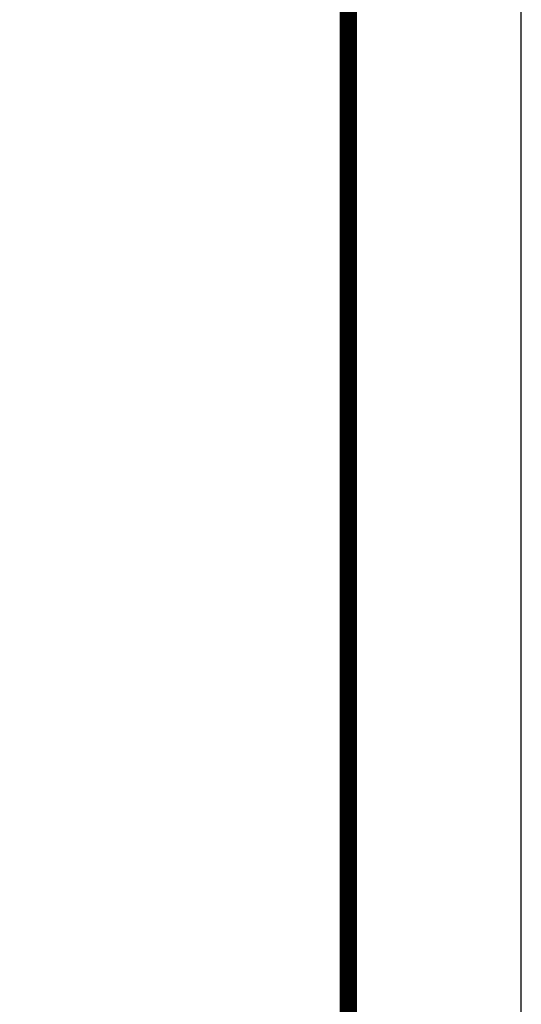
# Model space of a CAD drawing. Extents: x 447288 to 563800, y -194684 to 241749.
# Tile 78 of 91: x 560901 to 563800, y 50629 to 56323. Entities that reach past the tile are written whole.
import ezdxf

# ---------------------------------------------------------------- set-up
doc = ezdxf.new("R2010")
doc.units = 0
doc.header["$LTSCALE"] = 1000
doc.layers.get('0').update_dxf_attribs({"lineweight": 20})
for name, color, linetype in [('A-OVER', 7, 'Continuous'), ('jz-g2#$0$PUB_TITLE', 4, 'Continuous'), ('PUB_DIM', 3, 'Continuous'), ('PUB_TITLE', 4, 'Continuous')]:
    doc.layers.add(name, color=color, linetype=linetype)

# ---------------------------------------------------------------- blocks, each defined once
blk = doc.blocks.new('jz-g2#')
at = {"layer": 'jz-g2#$0$PUB_TITLE'}
blk.add_lwpolyline([(458699.9, 46024.3), (563799.9, 46024.3), (563799.9, 105424.3), (458699.9, 105424.3)], close=True, dxfattribs=at)
blk.add_lwpolyline([(458699.9, 46024.3), (563799.9, 46024.3), (563799.9, 105424.3), (458699.9, 105424.3)], close=True, dxfattribs=at)
at = {"layer": 'jz-g2#$0$PUB_TITLE', "const_width": 100}
blk.add_lwpolyline([(461199.9, 47024.3), (562799.9, 47024.3), (562799.9, 104424.3), (461199.9, 104424.3)], close=True, dxfattribs=at)
blk = doc.blocks.new('建筑签名2', base_point=(20007.8, -15482.6))
h = blk.add_hatch()
h.set_pattern_fill('ANSI31', color=256, scale=10692)
h.set_pattern_definition([(45, (3263, 208), (-12002, 12002), [])])
edge = h.paths.add_edge_path()
edge.add_spline(control_points=[(4600.5, 1085.2), (4613.3, 1091), (4677.8, 1105.6), (4694.9, 1120.6)], knot_values=[0, 0, 0, 0, 1, 1, 1, 1], degree=3, periodic=0)
edge.add_spline(control_points=[(4694.9, 1120.6), (4702.6, 1127.3), (4709.9, 1145.3), (4706.3, 1159.4)], knot_values=[0, 0, 0, 0, 1, 1, 1, 1], degree=3, periodic=0)
edge.add_spline(control_points=[(4706.3, 1159.4), (4701.2, 1179.8), (4685.7, 1194.5), (4670.2, 1208)], knot_values=[0, 0, 0, 0, 1, 1, 1, 1], degree=3, periodic=0)
edge.add_spline(control_points=[(4670.2, 1208), (4642, 1232.9), (4637.6, 1226.9), (4621, 1231.4)], knot_values=[0, 0, 0, 0, 1, 1, 1, 1], degree=3, periodic=0)
edge.add_spline(control_points=[(4621, 1231.4), (4616.4, 1232.7), (4612.2, 1234.7), (4607.6, 1234.2)], knot_values=[0, 0, 0, 0, 1, 1, 1, 1], degree=3, periodic=0)
edge.add_spline(control_points=[(4607.6, 1234.2), (4602.8, 1233.7), (4599.4, 1229.9), (4596.2, 1226.6)], knot_values=[0, 0, 0, 0, 1, 1, 1, 1], degree=3, periodic=0)
edge.add_spline(control_points=[(4596.2, 1226.6), (4589, 1219), (4585.1, 1209), (4584.2, 1198.8)], knot_values=[0, 0, 0, 0, 1, 1, 1, 1], degree=3, periodic=0)
edge.add_spline(control_points=[(4584.2, 1198.8), (4583.6, 1192.9), (4582.5, 1162.7), (4578.5, 1133.3)], knot_values=[0, 0, 0, 0, 1, 1, 1, 1], degree=3, periodic=0)
edge.add_spline(control_points=[(4578.5, 1133.3), (4577.7, 1127.7), (4575.3, 1106.9), (4572.2, 1103)], knot_values=[0, 0, 0, 0, 1, 1, 1, 1], degree=3, periodic=0)
edge.add_spline(control_points=[(4572.2, 1103), (4567.4, 1097.1), (4558.1, 1095.8), (4552.6, 1093.7)], knot_values=[0, 0, 0, 0, 1, 1, 1, 1], degree=3, periodic=0)
edge.add_spline(control_points=[(4552.6, 1093.7), (4497.8, 1073.2), (4525, 1086.1), (4472.2, 1062.8)], knot_values=[0, 0, 0, 0, 1, 1, 1, 1], degree=3, periodic=0)
edge.add_spline(control_points=[(4472.2, 1062.8), (4448.7, 1052.5), (4424.7, 1041.9), (4405.7, 1023.5)], knot_values=[0, 0, 0, 0, 1, 1, 1, 1], degree=3, periodic=0)
edge.add_spline(control_points=[(4405.7, 1023.5), (4376, 994.9), (4360.2, 956.4), (4348.9, 916.8)], knot_values=[0, 0, 0, 0, 1, 1, 1, 1], degree=3, periodic=0)
edge.add_spline(control_points=[(4348.9, 916.8), (4347.5, 912), (4346.6, 898.9), (4341.1, 891.8)], knot_values=[0, 0, 0, 0, 1, 1, 1, 1], degree=3, periodic=0)
edge.add_spline(control_points=[(4341.1, 891.8), (4332.4, 880.5), (4310.2, 874.2), (4292.7, 872.3)], knot_values=[0, 0, 0, 0, 1, 1, 1, 1], degree=3, periodic=0)
edge.add_spline(control_points=[(4292.7, 872.3), (4255, 868.3), (4247.7, 867.1), (4242.2, 866.2)], knot_values=[0, 0, 0, 0, 1, 1, 1, 1], degree=3, periodic=0)
edge.add_spline(control_points=[(4242.2, 866.2), (4217.7, 862.1), (4205.6, 860.2), (4200.6, 860.4)], knot_values=[0, 0, 0, 0, 1, 1, 1, 1], degree=3, periodic=0)
edge.add_spline(control_points=[(4200.6, 860.4), (4185.4, 860.9), (4168.6, 866.8), (4164.4, 882.7)], knot_values=[0, 0, 0, 0, 1, 1, 1, 1], degree=3, periodic=0)
edge.add_spline(control_points=[(4164.4, 882.7), (4160.5, 897.3), (4157.3, 935.7), (4168, 940)], knot_values=[0, 0, 0, 0, 1, 1, 1, 1], degree=3, periodic=0)
edge.add_spline(control_points=[(4168, 940), (4172.5, 941.8), (4206.7, 953.4), (4212.3, 952.7)], knot_values=[0, 0, 0, 0, 1, 1, 1, 1], degree=3, periodic=0)
edge.add_spline(control_points=[(4212.3, 952.7), (4226, 951.1), (4230.7, 976.2), (4262.8, 1010.3)], knot_values=[0, 0, 0, 0, 1, 1, 1, 1], degree=3, periodic=0)
edge.add_spline(control_points=[(4262.8, 1010.3), (4278.2, 1026.6), (4279.9, 1024.1), (4289.7, 1045.8)], knot_values=[0, 0, 0, 0, 1, 1, 1, 1], degree=3, periodic=0)
edge.add_spline(control_points=[(4289.7, 1045.8), (4292.7, 1052.3), (4295.9, 1059.3), (4293.7, 1066.5)], knot_values=[0, 0, 0, 0, 1, 1, 1, 1], degree=3, periodic=0)
edge.add_spline(control_points=[(4293.7, 1066.5), (4292, 1072.3), (4288.2, 1073.4), (4283.8, 1073.8)], knot_values=[0, 0, 0, 0, 1, 1, 1, 1], degree=3, periodic=0)
edge.add_spline(control_points=[(4283.8, 1073.8), (4278.9, 1074.2), (4274, 1074.3), (4269.1, 1073.5)], knot_values=[0, 0, 0, 0, 1, 1, 1, 1], degree=3, periodic=0)
edge.add_spline(control_points=[(4269.1, 1073.5), (4258.7, 1071.7), (4247.3, 1071.6), (4236.3, 1069.7)], knot_values=[0, 0, 0, 0, 1, 1, 1, 1], degree=3, periodic=0)
edge.add_spline(control_points=[(4236.3, 1069.7), (4207.7, 1064.6), (4185.7, 1051.7), (4153.2, 1039.8)], knot_values=[0, 0, 0, 0, 1, 1, 1, 1], degree=3, periodic=0)
edge.add_spline(control_points=[(4153.2, 1039.8), (4126.8, 1030.2), (4118.1, 1035), (4120.3, 1025)], knot_values=[0, 0, 0, 0, 1, 1, 1, 1], degree=3, periodic=0)
edge.add_spline(control_points=[(4120.3, 1025), (4121.5, 1019.8), (4123.7, 1023.9), (4131.9, 1017.1)], knot_values=[0, 0, 0, 0, 1, 1, 1, 1], degree=3, periodic=0)
edge.add_spline(control_points=[(4131.9, 1017.1), (4135.2, 1014.3), (4139.4, 1011.2), (4143.7, 1013.4)], knot_values=[0, 0, 0, 0, 1, 1, 1, 1], degree=3, periodic=0)
edge.add_spline(control_points=[(4143.7, 1013.4), (4186.7, 1036.4), (4206, 1043.1), (4210.9, 1044.5)], knot_values=[0, 0, 0, 0, 1, 1, 1, 1], degree=3, periodic=0)
edge.add_spline(control_points=[(4210.9, 1044.5), (4216, 1046), (4248.4, 1048.6), (4257.1, 1048.8)], knot_values=[0, 0, 0, 0, 1, 1, 1, 1], degree=3, periodic=0)
edge.add_spline(control_points=[(4257.1, 1048.8), (4260.6, 1051), (4264.8, 1051.5), (4268.9, 1051.8)], knot_values=[0, 0, 0, 0, 1, 1, 1, 1], degree=3, periodic=0)
edge.add_spline(control_points=[(4268.9, 1051.8), (4266, 1038), (4259.7, 1030.2), (4253.7, 1022.4)], knot_values=[0, 0, 0, 0, 1, 1, 1, 1], degree=3, periodic=0)
edge.add_spline(control_points=[(4253.7, 1022.4), (4239.7, 1004.2), (4230.6, 992), (4227.2, 988)], knot_values=[0, 0, 0, 0, 1, 1, 1, 1], degree=3, periodic=0)
edge.add_spline(control_points=[(4227.2, 988), (4222.2, 982.1), (4215.6, 977.9), (4208.1, 976)], knot_values=[0, 0, 0, 0, 1, 1, 1, 1], degree=3, periodic=0)
edge.add_spline(control_points=[(4208.1, 976), (4208.1, 986.6), (4204.9, 991.4), (4211.2, 1004.1)], knot_values=[0, 0, 0, 0, 1, 1, 1, 1], degree=3, periodic=0)
edge.add_spline(control_points=[(4211.2, 1004.1), (4213.4, 1008.4), (4216.5, 1013.7), (4213.4, 1018.3)], knot_values=[0, 0, 0, 0, 1, 1, 1, 1], degree=3, periodic=0)
edge.add_spline(control_points=[(4213.4, 1018.3), (4210.6, 1022.4), (4207, 1024.6), (4200.7, 1023.1)], knot_values=[0, 0, 0, 0, 1, 1, 1, 1], degree=3, periodic=0)
edge.add_spline(control_points=[(4200.7, 1023.1), (4196.4, 1022.1), (4194.7, 1017.3), (4194.9, 1013.1)], knot_values=[0, 0, 0, 0, 1, 1, 1, 1], degree=3, periodic=0)
edge.add_spline(control_points=[(4194.9, 1013.1), (4195.3, 1007.4), (4198.7, 1008), (4194.6, 999.9)], knot_values=[0, 0, 0, 0, 1, 1, 1, 1], degree=3, periodic=0)
edge.add_spline(control_points=[(4194.6, 999.9), (4192, 994.9), (4183.4, 983.1), (4180.3, 978.8)], knot_values=[0, 0, 0, 0, 1, 1, 1, 1], degree=3, periodic=0)
edge.add_spline(control_points=[(4180.3, 978.8), (4174.4, 970.3), (4176.3, 968.9), (4166.5, 962.6)], knot_values=[0, 0, 0, 0, 1, 1, 1, 1], degree=3, periodic=0)
edge.add_spline(control_points=[(4166.5, 962.6), (4166.5, 967.9), (4166.6, 972.7), (4166.1, 977.4)], knot_values=[0, 0, 0, 0, 1, 1, 1, 1], degree=3, periodic=0)
edge.add_spline(control_points=[(4166.1, 977.4), (4165.6, 983.3), (4168.6, 981.8), (4167.8, 990.7)], knot_values=[0, 0, 0, 0, 1, 1, 1, 1], degree=3, periodic=0)
edge.add_spline(control_points=[(4167.8, 990.7), (4167.3, 996.7), (4164.1, 998.5), (4160.3, 1000.7)], knot_values=[0, 0, 0, 0, 1, 1, 1, 1], degree=3, periodic=0)
edge.add_spline(control_points=[(4160.3, 1000.7), (4156.3, 1003), (4152, 1005.7), (4147.1, 1005.3)], knot_values=[0, 0, 0, 0, 1, 1, 1, 1], degree=3, periodic=0)
edge.add_spline(control_points=[(4147.1, 1005.3), (4140.4, 1004.8), (4144.3, 998.7), (4145.3, 995.2)], knot_values=[0, 0, 0, 0, 1, 1, 1, 1], degree=3, periodic=0)
edge.add_spline(control_points=[(4145.3, 995.2), (4147.1, 988.7), (4148.6, 985.6), (4149.4, 980.3)], knot_values=[0, 0, 0, 0, 1, 1, 1, 1], degree=3, periodic=0)
edge.add_spline(control_points=[(4149.4, 980.3), (4150.6, 973.3), (4136.2, 924.6), (4147.2, 851.2)], knot_values=[0, 0, 0, 0, 1, 1, 1, 1], degree=3, periodic=0)
edge.add_spline(control_points=[(4147.2, 851.2), (4157.5, 845.6), (4174, 842.9), (4181.3, 842.5)], knot_values=[0, 0, 0, 0, 1, 1, 1, 1], degree=3, periodic=0)
edge.add_spline(control_points=[(4181.3, 842.5), (4221.7, 840.4), (4225.2, 846.1), (4239.2, 846.7)], knot_values=[0, 0, 0, 0, 1, 1, 1, 1], degree=3, periodic=0)
edge.add_spline(control_points=[(4239.2, 846.7), (4277.1, 848.2), (4314.5, 848.8), (4349.3, 864.2)], knot_values=[0, 0, 0, 0, 1, 1, 1, 1], degree=3, periodic=0)
edge.add_spline(control_points=[(4349.3, 864.2), (4357.7, 867.9), (4358.4, 876.8), (4359.2, 882.5)], knot_values=[0, 0, 0, 0, 1, 1, 1, 1], degree=3, periodic=0)
edge.add_spline(control_points=[(4359.2, 882.5), (4363, 907.7), (4362.5, 915.4), (4366.2, 931.1)], knot_values=[0, 0, 0, 0, 1, 1, 1, 1], degree=3, periodic=0)
edge.add_spline(control_points=[(4366.2, 931.1), (4370.9, 951.2), (4378.6, 974), (4393.9, 990.7)], knot_values=[0, 0, 0, 0, 1, 1, 1, 1], degree=3, periodic=0)
edge.add_spline(control_points=[(4393.9, 990.7), (4406.8, 1004.9), (4425.7, 1019.4), (4445.9, 1030.5)], knot_values=[0, 0, 0, 0, 1, 1, 1, 1], degree=3, periodic=0)
edge.add_spline(control_points=[(4445.9, 1030.5), (4457, 1036.5), (4467.4, 1041.5), (4478.5, 1045.5)], knot_values=[0, 0, 0, 0, 1, 1, 1, 1], degree=3, periodic=0)
edge.add_spline(control_points=[(4478.5, 1045.5), (4491.9, 1050.3), (4497.7, 1049.4), (4506.7, 1052.8)], knot_values=[0, 0, 0, 0, 1, 1, 1, 1], degree=3, periodic=0)
edge.add_spline(control_points=[(4506.7, 1052.8), (4511.8, 1054.7), (4520.4, 1063.1), (4561.6, 1073.5)], knot_values=[0, 0, 0, 0, 1, 1, 1, 1], degree=3, periodic=0)
edge.add_spline(control_points=[(4561.6, 1073.5), (4561.6, 1073.5), (4565.8, 1074.4), (4565.8, 1074.4)], knot_values=[0.00002, 0.00002, 0.00002, 0.00002, 1, 1, 1, 1], degree=3, periodic=0)
edge.add_spline(control_points=[(4565.8, 1074.4), (4568.1, 1074.6), (4568.6, 1075.8), (4569.3, 1073.6)], knot_values=[0, 0, 0, 0, 1, 1, 1, 1], degree=3, periodic=0)
edge.add_spline(control_points=[(4569.3, 1073.6), (4571.3, 1067.3), (4568.3, 1059.7), (4567, 1055)], knot_values=[0, 0, 0, 0, 1, 1, 1, 1], degree=3, periodic=0)
edge.add_spline(control_points=[(4567, 1055), (4560.6, 1032.7), (4558.6, 1029.2), (4557.1, 1023.6)], knot_values=[0, 0, 0, 0, 1, 1, 1, 1], degree=3, periodic=0)
edge.add_spline(control_points=[(4557.1, 1023.6), (4553.3, 1009.6), (4545.9, 974.1), (4543.1, 978.5)], knot_values=[0, 0, 0, 0, 1, 1, 1, 1], degree=3, periodic=0)
edge.add_spline(control_points=[(4543.1, 978.5), (4536.5, 988.8), (4560.3, 1042.4), (4531.7, 1029.8)], knot_values=[0, 0, 0, 0, 1, 1, 1, 1], degree=3, periodic=0)
edge.add_spline(control_points=[(4531.7, 1029.8), (4515.6, 1022.8), (4497, 1003.9), (4485.8, 990.9)], knot_values=[0, 0, 0, 0, 1, 1, 1, 1], degree=3, periodic=0)
edge.add_spline(control_points=[(4485.8, 990.9), (4467.6, 969.6), (4450.5, 938.9), (4453.4, 934.6)], knot_values=[0, 0, 0, 0, 1, 1, 1, 1], degree=3, periodic=0)
edge.add_spline(control_points=[(4453.4, 934.6), (4456.2, 930.3), (4460.7, 937.6), (4465.2, 939.6)], knot_values=[0, 0, 0, 0, 1, 1, 1, 1], degree=3, periodic=0)
edge.add_spline(control_points=[(4465.2, 939.6), (4469.6, 941.4), (4468.7, 941), (4479.7, 945)], knot_values=[0, 0, 0, 0, 1, 1, 1, 1], degree=3, periodic=0)
edge.add_spline(control_points=[(4479.7, 945), (4489.1, 948.5), (4490.8, 945.3), (4496.1, 946.7)], knot_values=[0, 0, 0, 0, 1, 1, 1, 1], degree=3, periodic=0)
edge.add_spline(control_points=[(4496.1, 946.7), (4519.9, 952.8), (4525.8, 957.5), (4529.1, 950.1)], knot_values=[0, 0, 0, 0, 1, 1, 1, 1], degree=3, periodic=0)
edge.add_spline(control_points=[(4529.1, 950.1), (4530.9, 945.9), (4537.1, 928.7), (4538.1, 924.2)], knot_values=[0, 0, 0, 0, 1, 1, 1, 1], degree=3, periodic=0)
edge.add_spline(control_points=[(4538.1, 924.2), (4538.8, 921.3), (4538.2, 918.3), (4539.5, 915.5)], knot_values=[0, 0, 0, 0, 1, 1, 1, 1], degree=3, periodic=0)
edge.add_spline(control_points=[(4539.5, 915.5), (4540.7, 912.8), (4543.6, 910.8), (4546.6, 911.5)], knot_values=[0, 0, 0, 0, 1, 1, 1, 1], degree=3, periodic=0)
edge.add_spline(control_points=[(4546.6, 911.5), (4552.1, 912.8), (4548.8, 918), (4557.1, 946.3)], knot_values=[0, 0, 0, 0, 1, 1, 1, 1], degree=3, periodic=0)
edge.add_spline(control_points=[(4557.1, 946.3), (4560.1, 956.5), (4560.6, 951.3), (4567.1, 954.6)], knot_values=[0, 0, 0, 0, 1, 1, 1, 1], degree=3, periodic=0)
edge.add_spline(control_points=[(4567.1, 954.6), (4570.5, 956.3), (4572.4, 959.1), (4577.9, 959.3)], knot_values=[0, 0, 0, 0, 1, 1, 1, 1], degree=3, periodic=0)
edge.add_spline(control_points=[(4577.9, 959.3), (4583.6, 959.5), (4594.9, 956), (4596.1, 950.4)], knot_values=[0, 0, 0, 0, 1, 1, 1, 1], degree=3, periodic=0)
edge.add_spline(control_points=[(4596.1, 950.4), (4601.2, 928.2), (4561.3, 906.9), (4551.3, 900.2)], knot_values=[0, 0, 0, 0, 1, 1, 1, 1], degree=3, periodic=0)
edge.add_spline(control_points=[(4551.3, 900.2), (4533.1, 888), (4530.7, 883.5), (4518.4, 878.2)], knot_values=[0, 0, 0, 0, 1, 1, 1, 1], degree=3, periodic=0)
edge.add_spline(control_points=[(4518.4, 878.2), (4482.5, 862.6), (4411.4, 827.3), (4414.1, 808.2)], knot_values=[0, 0, 0, 0, 1, 1, 1, 1], degree=3, periodic=0)
edge.add_spline(control_points=[(4414.1, 808.2), (4414.9, 802.3), (4420.9, 800), (4424.9, 796.3)], knot_values=[0, 0, 0, 0, 1, 1, 1, 1], degree=3, periodic=0)
edge.add_spline(control_points=[(4424.9, 796.3), (4442.1, 796.3), (4468.3, 804.9), (4473.9, 806.7)], knot_values=[0, 0, 0, 0, 1, 1, 1, 1], degree=3, periodic=0)
edge.add_spline(control_points=[(4473.9, 806.7), (4510.7, 818), (4525.1, 829.6), (4616.4, 848.5)], knot_values=[0, 0, 0, 0, 1, 1, 1, 1], degree=3, periodic=0)
edge.add_spline(control_points=[(4616.4, 848.5), (4667.1, 859), (4698.1, 859.6), (4710.1, 858.4)], knot_values=[0, 0, 0, 0, 1, 1, 1, 1], degree=3, periodic=0)
edge.add_spline(control_points=[(4710.1, 858.4), (4728, 856.5), (4726.8, 850), (4731.6, 852.9)], knot_values=[0, 0, 0, 0, 1, 1, 1, 1], degree=3, periodic=0)
edge.add_spline(control_points=[(4731.6, 852.9), (4735.7, 855.3), (4739.7, 858.4), (4740.3, 863.3)], knot_values=[0, 0, 0, 0, 1, 1, 1, 1], degree=3, periodic=0)
edge.add_spline(control_points=[(4740.3, 863.3), (4741, 869), (4737.2, 873.5), (4733.3, 877.2)], knot_values=[0, 0, 0, 0, 1, 1, 1, 1], degree=3, periodic=0)
edge.add_spline(control_points=[(4733.3, 877.2), (4729.8, 880.5), (4724.5, 878.1), (4720.5, 878)], knot_values=[0, 0, 0, 0, 1, 1, 1, 1], degree=3, periodic=0)
edge.add_spline(control_points=[(4720.5, 878), (4698.6, 877.5), (4679.7, 874.4), (4652.1, 871)], knot_values=[0, 0, 0, 0, 1, 1, 1, 1], degree=3, periodic=0)
edge.add_spline(control_points=[(4652.1, 871), (4640.8, 869.6), (4628.9, 870.1), (4618, 869)], knot_values=[0, 0, 0, 0, 1, 1, 1, 1], degree=3, periodic=0)
edge.add_spline(control_points=[(4618, 869), (4596, 866.6), (4571.8, 854.3), (4549.6, 848.5)], knot_values=[0, 0, 0, 0, 1, 1, 1, 1], degree=3, periodic=0)
edge.add_spline(control_points=[(4549.6, 848.5), (4541.7, 846.4), (4543.1, 852.7), (4521.4, 845.6)], knot_values=[0, 0, 0, 0, 1, 1, 1, 1], degree=3, periodic=0)
edge.add_spline(control_points=[(4521.4, 845.6), (4516.3, 843.9), (4467, 823.9), (4442.7, 821.5)], knot_values=[0, 0, 0, 0, 1, 1, 1, 1], degree=3, periodic=0)
edge.add_spline(control_points=[(4442.7, 821.5), (4445.1, 827.4), (4447.5, 827.9), (4452.9, 830.7)], knot_values=[0, 0, 0, 0, 1, 1, 1, 1], degree=3, periodic=0)
edge.add_spline(control_points=[(4452.9, 830.7), (4456.3, 832.4), (4462.3, 835.4), (4467.9, 837.9)], knot_values=[0, 0, 0, 0, 1, 1, 1, 1], degree=3, periodic=0)
edge.add_spline(control_points=[(4467.9, 837.9), (4504.6, 854.8), (4539.1, 871.4), (4570.4, 892.8)], knot_values=[0, 0, 0, 0, 1, 1, 1, 1], degree=3, periodic=0)
edge.add_spline(control_points=[(4570.4, 892.8), (4583.6, 901.8), (4596, 912.3), (4607, 924.3)], knot_values=[0, 0, 0, 0, 1, 1, 1, 1], degree=3, periodic=0)
edge.add_spline(control_points=[(4607, 924.3), (4616.4, 934.5), (4626.7, 943.2), (4623.5, 956.6)], knot_values=[0, 0, 0, 0, 1, 1, 1, 1], degree=3, periodic=0)
edge.add_spline(control_points=[(4623.5, 956.6), (4621, 967.1), (4601.2, 973.1), (4585.1, 975.4)], knot_values=[0, 0, 0, 0, 1, 1, 1, 1], degree=3, periodic=0)
edge.add_spline(control_points=[(4585.1, 975.4), (4579.2, 976.2), (4568.9, 973.9), (4567.3, 979.4)], knot_values=[0, 0, 0, 0, 1, 1, 1, 1], degree=3, periodic=0)
edge.add_spline(control_points=[(4567.3, 979.4), (4565.9, 984.4), (4568.7, 989.1), (4570.1, 993.9)], knot_values=[0, 0, 0, 0, 1, 1, 1, 1], degree=3, periodic=0)
edge.add_spline(control_points=[(4570.1, 993.9), (4578.8, 1024), (4574.7, 1008.4), (4582.1, 1038.4)], knot_values=[0, 0, 0, 0, 1, 1, 1, 1], degree=3, periodic=0)
edge.add_spline(control_points=[(4582.1, 1038.4), (4590.2, 1071), (4589.5, 1080.2), (4600.5, 1085.2)], knot_values=[0, 0, 0, 0, 1, 1, 1, 1], degree=3, periodic=0)
edge = h.paths.add_edge_path(flags=16)
edge.add_spline(control_points=[(4603.4, 1113.8), (4600, 1114.4), (4603.2, 1122), (4604, 1126.2)], knot_values=[0, 0, 0, 0, 1, 1, 1, 1], degree=3, periodic=0)
edge.add_spline(control_points=[(4604, 1126.2), (4606.1, 1136.6), (4604.6, 1129.2), (4606.4, 1139.3)], knot_values=[0, 0, 0, 0, 1, 1, 1, 1], degree=3, periodic=0)
edge.add_spline(control_points=[(4606.4, 1139.3), (4607.4, 1145.2), (4610.7, 1184.8), (4610.4, 1189.9)], knot_values=[0, 0, 0, 0, 1, 1, 1, 1], degree=3, periodic=0)
edge.add_spline(control_points=[(4610.4, 1189.9), (4609.7, 1200.1), (4606.7, 1219.9), (4615.1, 1219.6)], knot_values=[0, 0, 0, 0, 1, 1, 1, 1], degree=3, periodic=0)
edge.add_spline(control_points=[(4615.1, 1219.6), (4634.2, 1219.1), (4648.2, 1204.4), (4661.2, 1191.5)], knot_values=[0, 0, 0, 0, 1, 1, 1, 1], degree=3, periodic=0)
edge.add_spline(control_points=[(4661.2, 1191.5), (4664.8, 1187.8), (4682.8, 1175.8), (4685.7, 1158.6)], knot_values=[0, 0, 0, 0, 1, 1, 1, 1], degree=3, periodic=0)
edge.add_spline(control_points=[(4685.7, 1158.6), (4687.9, 1146), (4682.2, 1134.5), (4676.1, 1132.9)], knot_values=[0, 0, 0, 0, 1, 1, 1, 1], degree=3, periodic=0)
edge.add_spline(control_points=[(4676.1, 1132.9), (4650.5, 1126.2), (4650, 1123.3), (4640.3, 1120.2)], knot_values=[0, 0, 0, 0, 1, 1, 1, 1], degree=3, periodic=0)
edge.add_spline(control_points=[(4640.3, 1120.2), (4634.1, 1118.3), (4628.7, 1119.3), (4620.8, 1117.6)], knot_values=[0, 0, 0, 0, 1, 1, 1, 1], degree=3, periodic=0)
edge.add_spline(control_points=[(4620.8, 1117.6), (4612.4, 1115.8), (4608.1, 1112.9), (4603.4, 1113.8)], knot_values=[0, 0, 0, 0, 1, 1, 1, 1], degree=3, periodic=0)
edge = h.paths.add_edge_path(flags=16)
edge.add_spline(control_points=[(4527.4, 1007.2), (4528.6, 1002.5), (4531, 979.2), (4527.5, 975.7)], knot_values=[0, 0, 0, 0, 1, 1, 1, 1], degree=3, periodic=0)
edge.add_spline(control_points=[(4527.5, 975.7), (4523.9, 972.1), (4518.2, 972.8), (4485.8, 961.2)], knot_values=[0, 0, 0, 0, 1, 1, 1, 1], degree=3, periodic=0)
edge.add_spline(control_points=[(4485.8, 961.2), (4484.7, 966.4), (4507.6, 984.7), (4524.4, 1008.7)], knot_values=[0, 0, 0, 0, 1, 1, 1, 1], degree=3, periodic=0)
edge.add_spline(control_points=[(4524.4, 1008.7), (4524.4, 1008.7), (4527.4, 1007.2), (4527.4, 1007.2)], knot_values=[0.000034, 0.000034, 0.000034, 0.000034, 0.99999, 0.99999, 0.99999, 0.99999], degree=3, periodic=0)
edge = h.paths.add_edge_path(flags=16)
edge.add_spline(control_points=[(4201.5, 983.2), (4204.8, 973.4), (4199.2, 972.1), (4193.4, 972.7)], knot_values=[0, 0, 0, 0, 1, 1, 1, 1], degree=3, periodic=0)
edge.add_spline(control_points=[(4193.4, 972.7), (4190.3, 973.1), (4194.3, 974.9), (4196.2, 977.5)], knot_values=[0, 0, 0, 0, 1, 1, 1, 1], degree=3, periodic=0)
edge.add_spline(control_points=[(4196.2, 977.5), (4198.4, 980.6), (4200.3, 986.9), (4201.5, 983.2)], knot_values=[0, 0, 0, 0, 1, 1, 1, 1], degree=3, periodic=0)
edge = h.paths.add_edge_path(flags=16)
edge.add_spline(control_points=[(4206.5, 959.8), (4210.7, 959.4), (4199.1, 955.8), (4194.8, 955.9)], knot_values=[0, 0, 0, 0, 1, 1, 1, 1], degree=3, periodic=0)
edge.add_spline(control_points=[(4194.8, 955.9), (4190.6, 956), (4202.2, 960.2), (4206.5, 959.8)], knot_values=[0, 0, 0, 0, 1, 1, 1, 1], degree=3, periodic=0)

msp = doc.modelspace()

# ---------------------------------------------------------------- block references
at = {"layer": 'PUB_DIM'}
msp.add_blockref('jz-g2#', (0, 0), dxfattribs=at)

# ---------------------------------------------------------------- next in the draw order: linework, layer by layer
at = {"layer": 'PUB_TITLE'}
msp.add_lwpolyline([(458699.9, 46024.3), (563799.9, 46024.3), (563799.9, 105424.3), (458699.9, 105424.3)], close=True, dxfattribs=at)

# ---------------------------------------------------------------- next in the draw order: block references
at = {"layer": 'A-OVER'}
msp.add_blockref('建筑签名2', (577412.3, 34986.9), dxfattribs=at)

doc.saveas('drawing.dxf')
